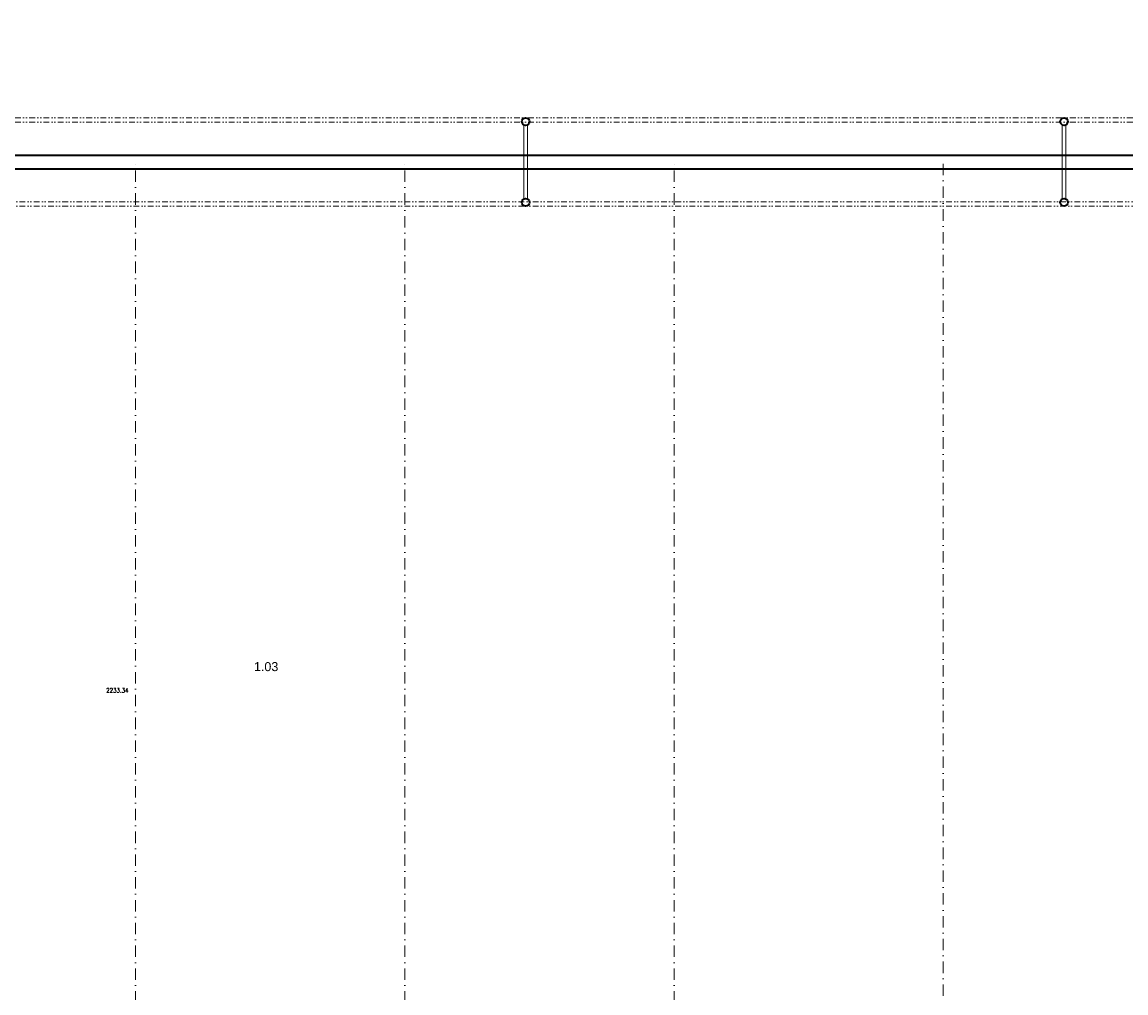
# Model space of a CAD drawing. Header units: millimetres. Extents: x -485339 to 350584, y -1189936 to 0.
# Tile 156 of 256: x -94410 to -69810, y -1011293 to -989655. Entities that reach past the tile are written whole.
import ezdxf
from ezdxf.enums import TextEntityAlignment as Align

# ---------------------------------------------------------------- set-up
doc = ezdxf.new("R2010")
doc.units = ezdxf.units.MM
doc.header["$LTSCALE"] = 10
doc.linetypes.add('DASHDOT', pattern=[25.4, 12.7, -6.35, 0, -6.35])
doc.linetypes.add('DĚLICÍ2', pattern=[15.875, 6.35, -3.175, 0, -3.175, 0, -3.175])
doc.layers.get('Defpoints').update_dxf_attribs({"color": 201})
for name, color, linetype, lineweight in [('St_kóty', 132, 'Continuous', 18), ('St_plocha_místnosti', 250, 'Continuous', 18), ('St_sloupy_konstrukce haly', 5, 'Continuous', 35), ('St_čáry_nad', 250, 'DĚLICÍ2', 18), ('St_čáry_obrys', 5, 'Continuous', 35), ('St_čáry_osy', 250, 'DASHDOT', 18)]:
    doc.layers.add(name, color=color, linetype=linetype, lineweight=lineweight)
doc.layers.add('St_plocha_místn', color=140, linetype='Continuous', lineweight=18, plot=False)
doc.styles.add('Andy', font='arial.ttf')
doc.styles.get("Standard").update_dxf_attribs({"font": 'simplex.shx', "width": 0.8})
doc.dimstyles.new('stavebníM100', dxfattribs={"dimtxt": 165, "dimasz": 170, "dimexe": 150, "dimexo": 100, "dimgap": 30, "dimtad": 1, "dimdec": 0, "dimtxsty": 'Standard', "dimblk": 'OBLIQUE', "dimcen": -2.5, "dimdle": 150, "dimclrd": 256, "dimclre": 256, "dimclrt": 256, "dimadec": 4, "dimazin": 0, "dimtfac": 1, "dimtdec": 0, "dimtmove": 2, "dimatfit": 3, "dimldrblk": 'OBLIQUE', "dimfxl": 400, "dimfxlon": 1, "dimlwd": -1, "dimlwe": -1, "dimarcsym": 0})

# ---------------------------------------------------------------- blocks, each defined once
blk = doc.blocks.new('G$CD8A98CDB')
at = {"layer": 'St_sloupy_konstrukce haly', "color": 250, "lineweight": 18, "ltscale": 2}
for points in [[(-825, 0), (825, 0)], [(-825, -80), (825, -80)]]:
    blk.add_lwpolyline(points, dxfattribs=at)
at = {"layer": 'St_sloupy_konstrukce haly', "ltscale": 2}
for centre in [(-900, -40), (900, -40)]:
    blk.add_circle(centre, 85, dxfattribs=at)
blk = doc.blocks.new('_OBLIQUE')
at = {"color": 0, "linetype": 'ByBlock'}
blk.add_line((-0.5, -0.5), (0.5, 0.5), dxfattribs=at)
blk = doc.blocks.new('*D7830')
at = {"layer": 'Defpoints', "color": 0}
for p in [(-70505, 0), (-71855, -1049224), (-70505, -1049224)]:
    blk.add_point(p, dxfattribs=at)
at = {"layer": 'St_kóty'}
for p, q in [((-70505, -1048824), (-70505, -1049374)), ((-71855, -1049124), (-71855, -1049074)), ((-72005, -1049224), (-70355, -1049224))]:
    blk.add_line(p, q, dxfattribs=at)
at = {"layer": 'St_kóty', "linetype": 'ByBlock', "xscale": 170, "yscale": 170, "zscale": 170, "rotation": 180}
blk.add_blockref('_OBLIQUE', (-71855, -1049224), dxfattribs=at)
at = {"layer": 'St_kóty', "linetype": 'ByBlock', "xscale": 170, "yscale": 170, "zscale": 170}
blk.add_blockref('_OBLIQUE', (-70505, -1049224), dxfattribs=at)
at = {"layer": 'St_kóty', "insert": (-71180, -1049112), "char_height": 165, "attachment_point": 5}
blk.add_mtext('1350', dxfattribs=at)

msp = doc.modelspace()

# ---------------------------------------------------------------- linework, layer by layer
at = {"layer": 'St_plocha_místn'}
msp.add_lwpolyline([(-43925.2, -992922.8), (-140154.9, -992922.8)], dxfattribs=at)
at = {"layer": 'St_čáry_nad', "ltscale": 2}
for points in [[(-43925.2, -991788.1), (-139882.7, -991788.1)], [(-43925.2, -991888.1), (-139882.7, -991888.1)], [(-43825.2, -993660.1), (-139882.7, -993660.1)], [(-43825.2, -993760.1), (-139882.7, -993760.1)]]:
    msp.add_lwpolyline(points, dxfattribs=at)
at = {"layer": 'St_čáry_obrys', "ltscale": 2}
for points in [[(-140154.9, -992622.8), (-43925.2, -992622.8)], [(-140454.9, -992922.8), (-43625.2, -992922.8)]]:
    msp.add_lwpolyline(points, dxfattribs=at)
at = {"layer": 'St_čáry_osy', "ltscale": 2}
for points in [[(-91879.9, -1059777.6), (-91879.9, -992785.6)], [(-85879.9, -1059777.6), (-85879.9, -992785.6)], [(-79879.9, -1059777.6), (-79879.9, -992785.6)], [(-73879.9, -1041843.2), (-73879.9, -992785.6)]]:
    msp.add_lwpolyline(points, dxfattribs=at)

# ---------------------------------------------------------------- block references
at = {"layer": 'St_sloupy_konstrukce haly', "ltscale": 2, "rotation": 90}
for p in [(-83227.7, -992773.1), (-71227.7, -992773.1)]:
    msp.add_blockref('G$CD8A98CDB', p, dxfattribs=at)

# ---------------------------------------------------------------- texts
at = {"layer": 'St_plocha_místn', "width": 0.8}
msp.add_text('2233.34', height=100, dxfattribs=at).set_placement((-92286.2, -1004548.5), align=Align.MIDDLE_CENTER)
at = {"layer": 'St_plocha_místnosti', "ltscale": 2, "style": 'Andy'}
msp.add_text('1.03', height=200, dxfattribs=at).set_placement((-89243.2, -1004120.5))

# ---------------------------------------------------------------- dimensions: what is measured, and where the dimension line sits
at = {"layer": 'St_kóty'}
dim = msp.add_linear_dim(base=(-70504.9, -1049224.1), p1=(-71854.9, -1049224.1), p2=(-70504.9, 0), dimstyle='stavebníM100', override={"dimtxsty": 'Standard', "dimldrblk": 'OBLIQUE'}, dxfattribs=at)
dim.commit()
dim.dimension.update_dxf_attribs({"geometry": '*D7830', "text_midpoint": (-71179.9, -1049111.6)})

doc.saveas('drawing.dxf')
